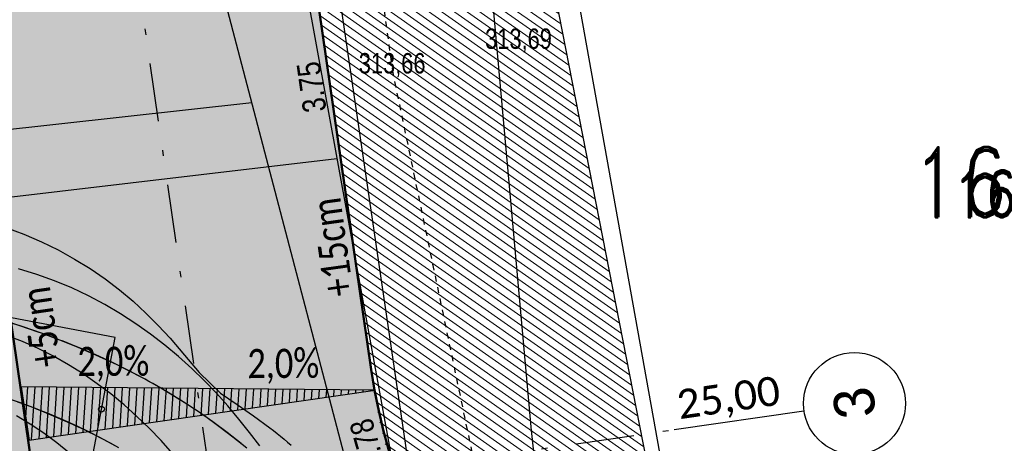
# Model space of a CAD drawing. Extents: x -783215 to -782699, y -1044860 to -1044498.
# Tile 28 of 60: x -783068 to -783051, y -1044713 to -1044706. Entities that reach past the tile are written whole.
import ezdxf
from ezdxf.enums import TextEntityAlignment as Align

# ---------------------------------------------------------------- set-up
doc = ezdxf.new("R2010")
doc.units = 0
doc.header["$MEASUREMENT"] = 0
doc.linetypes.add('HIDDEN', pattern=[0.375, 0.25, -0.125])
doc.linetypes.add('ČERCHOVANÁX2', pattern=[2, 1, -0.5, 0, -0.5])
doc.layers.get('0').update_dxf_attribs({"linetype": 'CONTINUOUS'})
for name, color, linetype in [('51_DRAHY_KOL_SITUACE', 21, 'CONTINUOUS'), ('51_OSY_NAPRAV_SITUACE', 51, 'CONTINUOUS'), ('51_VNEJSI_OBRYS_SITUACE', 4, 'CONTINUOUS'), ('51_VOZIDLO', 7, 'CONTINUOUS'), ('A-zeleň návrh', 84, 'CONTINUOUS'), ('A_PŘÍČNÉ ŘEZY', 6, 'CONTINUOUS'), ('A_výšky a sklony', 1, 'CONTINUOUS'), ('KN_POZEMKY 500', 140, 'CONTINUOUS'), ('KN_čísla parcel', 140, 'CONTINUOUS'), ('S_CETIN_METALIKA', 6, 'SDELSPOJO'), ('S_VODA', 150, 'VODVPITO'), ('STROMY návrh', 84, 'CONTINUOUS'), ('Z_hrany ploch', 7, 'CONTINUOUS'), ('Z_oploceni', 64, 'PLOTDRTL')]:
    doc.layers.add(name, color=color, linetype=linetype)
doc.layers.add('A-sklony', color=7, linetype='CONTINUOUS', true_color=0xfa052e)
for name, color, linetype, lineweight in [('K_OSA', 10, 'ČERCHOVANÁX2', 30), ('K_VOZOVKA', 242, 'CONTINUOUS', 50), ('KN_hranice pozemků', 140, 'CONTINUOUS', 30), ('popis obrubníků', 1, 'CONTINUOUS', 25), ('S_KAN', 32, 'KANVSVO', 30), ('Z_VÝŠKY', 7, 'CONTINUOUS', 9), ('šrafy-chodník pojízdný', 21, 'CONTINUOUS', 13), ('šrafy-živice', 9, 'CONTINUOUS', 13)]:
    doc.layers.add(name, color=color, linetype=linetype, lineweight=lineweight)
doc.layers.add('šrafy zeleň', color=7, linetype='CONTINUOUS', lineweight=13, true_color=0xdaf1b1)
doc.styles.add('Legend', font='calibri.ttf')
doc.styles.add('ROMAND', font='romand', dxfattribs={"height": 0.2})
doc.styles.add('Style-cs_Working', font='cs_Working.shx')
doc.styles.add('znacky', font='arial.ttf')
doc.linetypes.add('KANVSVO', pattern='A,7,-6.5,[9,civil.shx,S=1,R=0,X=0,Y=0],-6.5', length=20)
doc.linetypes.add('PLOTDRTL', pattern='A,5,[95,civil.shx,S=1,R=0,X=0,Y=0],5', length=10)
doc.linetypes.add('SDELSPOJO', pattern='A,7,-6,[31,civil.shx,S=1,R=0,X=0,Y=0],-6', length=19)
doc.linetypes.add('VODVPITO', pattern='A,7,-6.5,[2,civil.shx,S=1,R=0,X=0,Y=0],-6.5', length=20)

# ---------------------------------------------------------------- blocks, each defined once
blk = doc.blocks.new('strom_stávající')
at = {"layer": 'STROMY návrh', "transparency": 33554687}
blk.add_hatch(color=256, dxfattribs=at).paths.add_polyline_path([(-0.478, 0, 1), (0.478, 0, 1)])
for p, q in [((-0.882, 2.783), (-0.761, 2.986)), ((-0.344, 2.764), (-0.612, 2.976)), ((-0.293, 2.329), (-0.35, 3.029)), ((-0.293, 2.329), (0.116, 3.044)), ((-0.037, 2.793), (-0.067, 3.063)), ((0.116, 3.044), (-0.037, 2.793)), ((0.69, 2.743), (0.458, 2.998)), ((0.737, 2.307), (0.677, 2.988)), ((-1.205, 2.287), (-1.222, 2.791)), ((-1.205, 2.287), (-1.009, 2.892)), ((-0.899, 2.773), (-0.941, 2.89)), ((-0.756, 2.519), (-0.882, 2.783)), ((-0.756, 2.519), (-0.618, 2.94)), ((0.691, 2.852), (0.831, 2.881)), ((0.737, 2.307), (1.029, 2.859)), ((1.186, 2.545), (1.25, 2.768)), ((0.737, 2.307), (1.474, 2.65)), ((1.379, 1.829), (1.599, 2.593)), ((-1.205, 2.287), (-1.738, 2.452)), ((-0.872, 1.881), (-0.756, 2.519)), ((-0.538, 1.476), (-0.293, 2.329)), ((1.743, 2.046), (1.792, 2.451)), ((2.035, 2.215), (1.973, 2.338)), ((-1.821, 1.357), (-2.089, 2.202)), ((-0.538, 1.476), (-1.205, 2.287)), ((0.706, 1.487), (0.737, 2.307)), ((1.45, 1.877), (2.035, 2.215)), ((-2.192, 1.767), (-2.23, 2.018)), ((1.743, 2.046), (2.265, 2.048)), ((-1.942, 1.729), (-2.376, 1.844)), ((0.706, 1.487), (1.424, 1.862)), ((1.979, 0.917), (2.465, 1.753)), ((-2.285, 1.36), (-2.591, 1.567)), ((0.337, 0.501), (0.706, 1.487)), ((2.447, 1.381), (2.606, 1.608)), ((-2.285, 1.36), (-2.72, 1.331)), ((-1.821, 1.357), (-2.285, 1.36)), ((-1.416, 0.813), (-1.821, 1.357)), ((-0.414, 0.529), (-0.538, 1.476)), ((2.222, 1.335), (2.671, 1.428)), ((2.607, 1.002), (2.759, 1.159)), ((1.186, 0.742), (1.979, 0.917)), ((1.979, 0.917), (2.354, 0.709)), ((2.354, 0.709), (2.607, 1.002)), ((2.607, 1.002), (2.867, 0.953)), ((-2.492, 0.454), (-2.921, 0.764)), ((-1.416, 0.813), (-1.877, 0.446)), ((-0.414, 0.529), (-1.416, 0.813)), ((0.337, 0.501), (1.186, 0.742)), ((2.354, 0.709), (2.866, 0.792)), ((2.354, 0.709), (2.972, 0.492)), ((-2.671, 0.588), (-2.975, 0.463)), ((-2.492, 0.454), (-2.805, 0.15)), ((-1.877, 0.446), (-2.492, 0.454)), ((-1.877, 0.446), (-2.284, -0.174)), ((0, 0), (-0.414, 0.529)), ((0, 0), (0.337, 0.501)), ((-2.927, 0.284), (-3.052, 0.352)), ((-2.687, 0.285), (-2.927, 0.284)), ((-2.882, -0.017), (-3.073, 0.012)), ((-2.805, 0.15), (-3.057, 0.169)), ((-2.805, 0.15), (-3.018, -0.338)), ((-2.165, 0.059), (-2.717, 0.081)), ((0, 0), (-0.449, -1.171)), ((-0.074, -0.016), (-0.08, 0.02)), ((-0.027, 0.122), (-0.011, 0.127)), ((-0.011, 0.127), (0.004, 0.124)), ((0, 0), (0.29, -0.354)), ((0.098, -0.001), (0.094, 0.024)), ((-2.284, -0.174), (-2.999, -0.521)), ((-2.284, -0.174), (-2.811, -0.891)), ((-0.083, -0.065), (-0.074, -0.016)), ((0.013, -0.127), (0.026, -0.129)), ((0.026, -0.129), (0.033, -0.116)), ((0.089, -0.034), (0.095, -0.017)), ((0.095, -0.017), (0.098, -0.001)), ((0.29, -0.354), (0.439, -0.746)), ((-2.626, -0.608), (-2.969, -0.592)), ((0.439, -0.746), (0.391, -1.686)), ((0.439, -0.746), (1.309, -1.293)), ((2.506, -1.16), (2.935, -0.808)), ((-0.449, -1.171), (-1.322, -1.569)), ((-0.449, -1.171), (-0.412, -2.237)), ((2.099, -1.289), (2.671, -1.12)), ((2.671, -1.12), (2.872, -1.093)), ((-1.322, -1.569), (-2.666, -1.471)), ((1.309, -1.293), (2.326, -1.864)), ((1.483, -1.376), (2.099, -1.289)), ((1.516, -1.382), (1.602, -2.048)), ((2.099, -1.289), (2.528, -1.373)), ((2.099, -1.289), (2.269, -1.704)), ((2.528, -1.373), (2.74, -1.348)), ((2.528, -1.373), (2.666, -1.46)), ((2.528, -1.373), (2.578, -1.58)), ((-1.994, -1.52), (-2.442, -1.761)), ((-1.322, -1.569), (-1.902, -1.946)), ((-1.322, -1.569), (-1.563, -2.32)), ((0.391, -1.686), (0.233, -2.268)), ((0.391, -1.686), (0.707, -2.055)), ((1.951, -1.653), (2.116, -2.156)), ((2.269, -1.704), (2.43, -1.87)), ((2.269, -1.704), (2.471, -1.753)), ((-1.902, -1.946), (-2.232, -2.058)), ((-1.902, -1.946), (-2.064, -2.254)), ((0.707, -2.055), (0.666, -2.939)), ((0.707, -2.055), (0.901, -2.539)), ((0.707, -2.055), (1.436, -2.146)), ((1.592, -2.04), (1.667, -2.443)), ((1.602, -2.048), (2.006, -2.138)), ((2.066, -1.989), (2.228, -2.013)), ((-1.563, -2.32), (-1.767, -2.44)), ((-1.563, -2.32), (-1.498, -2.661)), ((-0.412, -2.237), (-0.842, -2.93)), ((-0.412, -2.237), (-0.203, -3.008)), ((0.233, -2.268), (0.281, -2.721)), ((1.505, -2.321), (1.434, -2.69)), ((1.436, -2.146), (1.932, -2.325)), ((1.436, -2.146), (1.624, -2.516)), ((-0.627, -2.584), (-1.105, -2.824)), ((-0.885, -2.721), (-0.899, -2.915)), ((-0.627, -2.584), (-0.552, -3.012)), ((-0.308, -2.622), (0.175, -3.036)), ((0.281, -2.721), (0.177, -3.027)), ((0.281, -2.721), (0.499, -2.971)), ((0.281, -2.721), (0.298, -2.998)), ((0.901, -2.539), (0.882, -2.896)), ((0.901, -2.539), (1.306, -2.705)), ((1.109, -2.653), (1.049, -2.853)), ((-0.286, -2.836), (-0.416, -3))]:
    blk.add_line(p, q, dxfattribs=at)
for centre, radius in [((-0.009, 0.011), 3.01), ((0, 0), 0.478)]:
    blk.add_circle(centre, radius, dxfattribs=at)
blk = doc.blocks.new('AeccTickCircle')
at = {"color": 0, "linetype": 'ByBlock', "lineweight": -2}
blk.add_circle((0, 0), 0.5, dxfattribs=at)

msp = doc.modelspace()

# ---------------------------------------------------------------- hatches: boundary and pattern name
at = {"layer": '51_VOZIDLO', "linetype": 'ByBlock', "true_color": 0x2f8dd0, "transparency": 33554560}
h = msp.add_hatch(color=142, dxfattribs=at)
h.dxf.hatch_style = 2
h.paths.add_polyline_path([(-783076.929, -1044712.098), (-783067.2, -1044713.929), (-783066.737, -1044711.472), (-783076.467, -1044709.642)])
at = {"layer": 'A-sklony'}
h = msp.add_hatch(dxfattribs=at)
h.set_pattern_fill('ANSI31', color=256, angle=581.3107)
h.set_pattern_definition([(266.310689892, (-441509.41768, -2301198.53519), (0.124740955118, -0.008043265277), [])])
h.paths.add_polyline_path([(-783067.669, -1044713.156), (-783062.273, -1044712.378), (-783068.345, -1044712.317), (-783068.211, -1044713.234)])
at = {"layer": 'A-zeleň návrh', "linetype": 'ByBlock', "ltscale": 2500}
h = msp.add_hatch(dxfattribs=at)
h.set_pattern_fill('ANSI37', color=256, scale=2, angle=30)
h.set_pattern_definition([(75, (0, 0), (-0.24148145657, 0.064704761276), []), (165, (0, 0), (-0.064704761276, -0.24148145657), [])])
edge = h.paths.add_edge_path()
edge.add_line((-783071.281, -1044712.358), (-783073.843, -1044712.639))
edge.add_line((-783073.843, -1044712.639), (-783073.396, -1044715.918))
edge.add_line((-783073.396, -1044715.918), (-783073.214, -1044715.902))
edge.add_arc((-783073.008, -1044718.394), 2.5, -82.4187, 94.7205, ccw=False)
edge.add_line((-783072.678, -1044720.872), (-783072.116, -1044724.753))
edge.add_line((-783072.116, -1044724.753), (-783069.277, -1044721.725))
edge.add_arc((-783073.655, -1044717.621), 6, 316.8471, 365.7031)
edge.add_line((-783067.684, -1044717.025), (-783067.985, -1044714.91))
edge.add_arc((-783070.97, -1044715.361), 3.019, 8.5972, 95.9057)
at = {"layer": 'šrafy zeleň', "linetype": 'ByBlock', "ltscale": 2500}
h = msp.add_hatch(dxfattribs=at)
h.set_pattern_fill('ANSI31', color=256, angle=100)
h.set_pattern_definition([(145, (0, 0), (-0.071697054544, -0.102394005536), [])])
edge = h.paths.add_edge_path()
edge.add_line((-783063.031, -1044704.639), (-783063.395, -1044704.74))
edge.add_line((-783063.395, -1044704.74), (-783062.312, -1044712.219))
edge.add_arc((-783054.833, -1044711.31), 7.533, 186.9327, 207.0515)
edge.add_line((-783061.543, -1044714.736), (-783063.031, -1044704.639))
edge = h.paths.add_edge_path()
edge.add_line((-783061.962, -1044706.945), (-783062.29, -1044704.595))
edge.add_line((-783062.29, -1044704.595), (-783062.041, -1044704.365))
edge.add_line((-783062.041, -1044704.365), (-783063.031, -1044704.639))
edge.add_line((-783063.031, -1044704.639), (-783061.543, -1044714.736))
edge.add_arc((-783052.444, -1044710.587), 10, 204.5093, 224.0179)
edge.add_line((-783059.635, -1044717.536), (-783060.565, -1044713.644))
edge.add_line((-783060.565, -1044713.644), (-783061.962, -1044706.945))
h.paths.add_polyline_path([(-783059.47, -1044704.15), (-783061.605, -1044704.245), (-783062.041, -1044704.365), (-783062.29, -1044704.595), (-783061.962, -1044706.945), (-783060.565, -1044713.644), (-783057.429, -1044714.552), (-783057.62, -1044713.57)])
edge = h.paths.add_edge_path()
edge.add_line((-783057.429, -1044714.552), (-783060.565, -1044713.644))
edge.add_line((-783060.565, -1044713.644), (-783059.635, -1044717.536))
edge.add_arc((-783052.444, -1044710.587), 10, 224.0179, 232.4799)
edge.add_arc((-783052.308, -1044710.368), 10.257, 232.6255, 255.2357)
edge.add_line((-783054.922, -1044720.286), (-783055.596, -1044718.677))
edge.add_line((-783055.596, -1044718.677), (-783056.475, -1044718.556))
edge.add_line((-783056.475, -1044718.556), (-783056.535, -1044718.219))
edge.add_line((-783056.535, -1044718.219), (-783056.72, -1044718.19))
edge.add_line((-783056.72, -1044718.19), (-783057.429, -1044714.552))
h.paths.add_polyline_path([(-783059.508, -1044703.992), (-783060.727, -1044704.002), (-783061.605, -1044704.245), (-783059.47, -1044704.15)])
at = {"layer": 'šrafy-chodník pojízdný', "ltscale": 0.2, "transparency": 33554687}
h = msp.add_hatch(color=256, dxfattribs=at)
h.dxf.hatch_style = 1
h.paths.add_polyline_path([(-783068.921, -1044708.444), (-783074.373, -1044709.176), (-783087.49, -1044710.616, -0.041703), (-783093.858, -1044710.781), (-783096.021, -1044710.656, -0.408177), (-783097.905, -1044708.586), (-783102.077, -1044708.285, -0.415551), (-783104.194, -1044710.186), (-783107.189, -1044710.014), (-783107.39, -1044713.508), (-783094.059, -1044714.275, 0.041703), (-783087.109, -1044714.095), (-783071.281, -1044712.358, -0.404129), (-783067.985, -1044714.91)])
at = {"layer": 'šrafy-živice', "ltscale": 0.2}
h = msp.add_hatch(color=256, dxfattribs=at)
h.dxf.hatch_style = 1
edge = h.paths.add_edge_path()
edge.add_line((-783070.118, -1044674.252), (-783086.415, -1044653.592))
edge.add_line((-783086.415, -1044653.592), (-783087.947, -1044651.65))
edge.add_arc((-783084.721, -1044649.139), 4.088, 143.0091, 217.8897, ccw=False)
edge.add_line((-783087.986, -1044646.68), (-783088.419, -1044646.43))
edge.add_arc((-783084.72, -1044649.142), 4.587, 143.751, 217.8935)
edge.add_line((-783088.34, -1044651.96), (-783086.808, -1044653.901))
edge.add_line((-783086.808, -1044653.901), (-783091.961, -1044657.963))
edge.add_line((-783091.961, -1044657.963), (-783096.428, -1044653.152))
edge.add_arc((-783098.993, -1044655.533), 3.5, 42.8727, 67.4806)
edge.add_line((-783097.652, -1044652.3), (-783098.029, -1044652.144))
edge.add_line((-783098.029, -1044652.144), (-783098.201, -1044652.588))
edge.add_line((-783098.201, -1044652.588), (-783098.209, -1044652.611))
edge.add_line((-783098.209, -1044652.611), (-783097.844, -1044652.762))
edge.add_arc((-783098.993, -1044655.533), 3, 12.7821, 67.4806, ccw=False)
edge.add_line((-783096.067, -1044654.87), (-783091.192, -1044676.357))
edge.add_arc((-783093.143, -1044676.799), 2, -83.6199, 12.7821, ccw=False)
edge.add_line((-783092.92, -1044678.787), (-783093.417, -1044678.843))
edge.add_line((-783093.417, -1044678.843), (-783092.973, -1044682.818))
edge.add_line((-783092.973, -1044682.818), (-783075.843, -1044680.902))
edge.add_arc((-783075.51, -1044683.884), 3, 8.2414, 96.3801, ccw=False)
edge.add_line((-783072.541, -1044683.454), (-783067.717, -1044716.761))
edge.add_arc((-783073.655, -1044717.621), 6, -43.1529, 8.2414, ccw=False)
edge.add_line((-783069.277, -1044721.725), (-783072.712, -1044725.388))
edge.add_arc((-783063.958, -1044733.596), 12, 136.8471, 187.7607)
edge.add_line((-783075.848, -1044735.216), (-783075.652, -1044736.654))
edge.add_line((-783075.652, -1044736.654), (-783070.963, -1044736.015))
edge.add_line((-783070.963, -1044736.015), (-783071.022, -1044735.567))
edge.add_arc((-783065.073, -1044734.785), 6, 136.8471, 187.4869, ccw=False)
edge.add_line((-783069.45, -1044730.682), (-783065.484, -1044726.452))
edge.add_arc((-783061.107, -1044730.556), 6, 82.6908, 136.847, ccw=False)
edge.add_line((-783060.344, -1044724.604), (-783055.547, -1044725.213))
edge.add_line((-783055.547, -1044725.213), (-783054.922, -1044720.286))
edge.add_arc((-783052.411, -1044710.567), 10.038, 189.47, 255.5127, ccw=False)
edge.add_line((-783062.312, -1044712.219), (-783066.638, -1044682.347))
edge.add_arc((-783083.463, -1044684.784), 17, 8.2414, 38.2827)
edge = h.paths.add_edge_path(flags=16)
edge.add_line((-783087.592, -1044671.888), (-783089.061, -1044665.413))
edge.add_arc((-783088.085, -1044665.192), 1, 38.2452, 192.7821, ccw=False)
edge.add_line((-783087.3, -1044664.573), (-783083.19, -1044669.787))
edge.add_arc((-783085.154, -1044671.335), 2.5, -167.2179, 38.2452, ccw=False)

# ---------------------------------------------------------------- linework, layer by layer
at = {"layer": '51_DRAHY_KOL_SITUACE', "linetype": 'ByBlock'}
for p, q in [((-783068.078, -1044710.39), (-783068.396, -1044710.297)), ((-783067.775, -1044710.499), (-783068.078, -1044710.39)), ((-783067.479, -1044710.622), (-783067.775, -1044710.499)), ((-783067.191, -1044710.758), (-783067.479, -1044710.622)), ((-783066.912, -1044710.907), (-783067.191, -1044710.758)), ((-783066.641, -1044711.067), (-783066.912, -1044710.907)), ((-783066.379, -1044711.237), (-783066.641, -1044711.067)), ((-783068.37, -1044711.272), (-783068.69, -1044711.171)), ((-783068.312, -1044711.291), (-783068.631, -1044711.189)), ((-783068.053, -1044711.38), (-783068.37, -1044711.272)), ((-783066.126, -1044711.416), (-783066.379, -1044711.237)), ((-783067.996, -1044711.401), (-783068.312, -1044711.291)), ((-783067.982, -1044711.406), (-783068.053, -1044711.38)), ((-783067.682, -1044711.518), (-783067.996, -1044711.401)), ((-783067.911, -1044711.431), (-783067.982, -1044711.406)), ((-783067.84, -1044711.458), (-783067.911, -1044711.431)), ((-783065.882, -1044711.604), (-783066.126, -1044711.416)), ((-783067.769, -1044711.484), (-783067.84, -1044711.458)), ((-783067.699, -1044711.511), (-783067.769, -1044711.484)), ((-783067.628, -1044711.538), (-783067.699, -1044711.511)), ((-783067.372, -1044711.643), (-783067.682, -1044711.518)), ((-783067.558, -1044711.565), (-783067.628, -1044711.538)), ((-783067.488, -1044711.593), (-783067.558, -1044711.565)), ((-783067.419, -1044711.621), (-783067.488, -1044711.593)), ((-783065.647, -1044711.8), (-783065.882, -1044711.604)), ((-783067.349, -1044711.649), (-783067.419, -1044711.621)), ((-783067.064, -1044711.775), (-783067.372, -1044711.643)), ((-783067.068, -1044711.77), (-783067.349, -1044711.649)), ((-783066.79, -1044711.898), (-783067.068, -1044711.77)), ((-783066.76, -1044711.915), (-783067.064, -1044711.775)), ((-783066.515, -1044712.033), (-783066.79, -1044711.898)), ((-783066.691, -1044711.948), (-783066.76, -1044711.915)), ((-783066.623, -1044711.981), (-783066.691, -1044711.948)), ((-783065.421, -1044712.003), (-783065.647, -1044711.8)), ((-783066.556, -1044712.014), (-783066.623, -1044711.981)), ((-783066.488, -1044712.048), (-783066.556, -1044712.014)), ((-783066.244, -1044712.176), (-783066.515, -1044712.033)), ((-783066.421, -1044712.083), (-783066.488, -1044712.048)), ((-783066.354, -1044712.118), (-783066.421, -1044712.083)), ((-783066.288, -1044712.153), (-783066.354, -1044712.118)), ((-783065.205, -1044712.213), (-783065.421, -1044712.003)), ((-783066.222, -1044712.189), (-783066.288, -1044712.153)), ((-783065.977, -1044712.326), (-783066.244, -1044712.176)), ((-783066.156, -1044712.225), (-783066.222, -1044712.189)), ((-783066.09, -1044712.262), (-783066.156, -1044712.225)), ((-783065.826, -1044712.416), (-783066.09, -1044712.262)), ((-783064.997, -1044712.428), (-783065.205, -1044712.213)), ((-783065.714, -1044712.484), (-783065.977, -1044712.326)), ((-783065.565, -1044712.577), (-783065.826, -1044712.416)), ((-783064.799, -1044712.648), (-783064.997, -1044712.428)), ((-783065.456, -1044712.648), (-783065.714, -1044712.484)), ((-783065.31, -1044712.745), (-783065.565, -1044712.577)), ((-783065.202, -1044712.819), (-783065.456, -1044712.648)), ((-783065.058, -1044712.921), (-783065.31, -1044712.745)), ((-783064.609, -1044712.872), (-783064.799, -1044712.648)), ((-783068.192, -1044712.957), (-783068.429, -1044712.814)), ((-783067.961, -1044713.113), (-783068.192, -1044712.957)), ((-783064.953, -1044712.997), (-783065.202, -1044712.819)), ((-783064.812, -1044713.102), (-783065.058, -1044712.921)), ((-783064.427, -1044713.1), (-783064.609, -1044712.872)), ((-783067.736, -1044713.281), (-783067.961, -1044713.113)), ((-783064.713, -1044713.18), (-783064.953, -1044712.997)), ((-783064.57, -1044713.291), (-783064.812, -1044713.102)), ((-783064.253, -1044713.331), (-783064.427, -1044713.1)), ((-783067.517, -1044713.459), (-783067.736, -1044713.281)), ((-783064.477, -1044713.37), (-783064.713, -1044713.18))]:
    msp.add_line(p, q, dxfattribs=at)
at = {"layer": '51_OSY_NAPRAV_SITUACE', "linetype": 'ByBlock'}
for p, q in [((-783068.323, -1044711.544), (-783068.598, -1044711.44)), ((-783068.054, -1044711.663), (-783068.323, -1044711.544)), ((-783067.791, -1044711.795), (-783068.054, -1044711.663)), ((-783067.535, -1044711.94), (-783067.791, -1044711.795)), ((-783067.286, -1044712.097), (-783067.535, -1044711.94)), ((-783067.044, -1044712.265), (-783067.286, -1044712.097)), ((-783066.809, -1044712.442), (-783067.044, -1044712.265)), ((-783066.582, -1044712.63), (-783066.809, -1044712.442)), ((-783068.36, -1044712.596), (-783068.648, -1044712.495)), ((-783068.337, -1044712.604), (-783068.402, -1044712.581)), ((-783068.075, -1044712.705), (-783068.36, -1044712.596)), ((-783068.273, -1044712.628), (-783068.337, -1044712.604)), ((-783068.21, -1044712.652), (-783068.273, -1044712.628)), ((-783068.146, -1044712.676), (-783068.21, -1044712.652)), ((-783068.083, -1044712.7), (-783068.146, -1044712.676)), ((-783068.02, -1044712.724), (-783068.083, -1044712.7)), ((-783067.793, -1044712.82), (-783068.075, -1044712.705)), ((-783067.958, -1044712.749), (-783068.02, -1044712.724)), ((-783067.896, -1044712.773), (-783067.958, -1044712.749)), ((-783067.645, -1044712.879), (-783067.896, -1044712.773)), ((-783066.363, -1044712.826), (-783066.582, -1044712.63)), ((-783067.514, -1044712.942), (-783067.793, -1044712.82)), ((-783067.396, -1044712.991), (-783067.645, -1044712.879)), ((-783067.237, -1044713.07), (-783067.514, -1044712.942)), ((-783066.151, -1044713.03), (-783066.363, -1044712.826)), ((-783067.151, -1044713.11), (-783067.396, -1044712.991)), ((-783067.176, -1044713.1), (-783067.237, -1044713.07)), ((-783067.114, -1044713.131), (-783067.176, -1044713.1)), ((-783066.909, -1044713.235), (-783067.151, -1044713.11)), ((-783067.053, -1044713.161), (-783067.114, -1044713.131)), ((-783065.946, -1044713.242), (-783066.151, -1044713.03)), ((-783066.992, -1044713.192), (-783067.053, -1044713.161)), ((-783066.932, -1044713.224), (-783066.992, -1044713.192)), ((-783066.872, -1044713.255), (-783066.932, -1044713.224)), ((-783066.67, -1044713.367), (-783066.909, -1044713.235)), ((-783066.813, -1044713.288), (-783066.872, -1044713.255)), ((-783066.754, -1044713.32), (-783066.813, -1044713.288)), ((-783065.749, -1044713.46), (-783065.946, -1044713.242))]:
    msp.add_line(p, q, dxfattribs=at)
at = {"layer": '51_VNEJSI_OBRYS_SITUACE', "linetype": 'ByBlock'}
for p, q in [((-783068.608, -1044709.589), (-783068.299, -1044709.703)), ((-783068.299, -1044709.703), (-783067.999, -1044709.831)), ((-783067.999, -1044709.831), (-783067.71, -1044709.972)), ((-783067.71, -1044709.972), (-783067.432, -1044710.127)), ((-783067.432, -1044710.127), (-783067.164, -1044710.292)), ((-783067.164, -1044710.292), (-783066.908, -1044710.469)), ((-783066.908, -1044710.469), (-783066.662, -1044710.656)), ((-783066.662, -1044710.656), (-783066.428, -1044710.851)), ((-783066.428, -1044710.851), (-783066.206, -1044711.055)), ((-783066.206, -1044711.055), (-783065.994, -1044711.267)), ((-783065.994, -1044711.267), (-783065.793, -1044711.485)), ((-783065.793, -1044711.485), (-783065.542, -1044711.779)), ((-783065.542, -1044711.779), (-783065.291, -1044712.072)), ((-783065.291, -1044712.072), (-783064.929, -1044712.43)), ((-783064.929, -1044712.43), (-783064.641, -1044712.621)), ((-783064.641, -1044712.621), (-783064.358, -1044712.819)), ((-783064.358, -1044712.819), (-783064.08, -1044713.023)), ((-783064.08, -1044713.023), (-783064.018, -1044713.071)), ((-783064.018, -1044713.071), (-783063.956, -1044713.119)), ((-783063.956, -1044713.119), (-783063.895, -1044713.168)), ((-783063.895, -1044713.168), (-783063.834, -1044713.218)), ((-783063.834, -1044713.218), (-783063.774, -1044713.268)), ((-783063.774, -1044713.268), (-783063.715, -1044713.319))]:
    msp.add_line(p, q, dxfattribs=at)
at = {"layer": '51_VOZIDLO', "color": 7, "linetype": 'ByBlock', "true_color": 0x000000}
for p, q in [((-783066.737, -1044711.472), (-783076.467, -1044709.642)), ((-783067.2, -1044713.929), (-783066.737, -1044711.472))]:
    msp.add_line(p, q, dxfattribs=at)
msp.add_circle((-783066.969, -1044712.701), 0.05, dxfattribs=at)
at = {"layer": 'A-sklony'}
msp.add_lwpolyline([(-783067.669, -1044713.156), (-783062.273, -1044712.378), (-783068.345, -1044712.317), (-783068.211, -1044713.234)], close=True, dxfattribs=at)
at = {"layer": 'A_PŘÍČNÉ ŘEZY', "linetype": 'Continuous'}
msp.add_line((-783057.139, -1044713.052), (-783054.912, -1044712.729), dxfattribs=at)
at = {"layer": 'A_PŘÍČNÉ ŘEZY', "linetype": 'ČERCHOVANÁX2'}
msp.add_lwpolyline([(-783073.963, -1044715.489), (-783065.056, -1044714.198), (-783057.139, -1044713.052)], dxfattribs=at)
at = {"layer": 'K_OSA', "flags": 128}
msp.add_lwpolyline([(-783073.307, -1044736.335), (-783073.434, -1044735.407, -0.225881), (-783071.082, -1044728.036), (-783067.089, -1044723.777, 0.162779), (-783064.707, -1044718.589, 0.062969), (-783064.748, -1044716.331), (-783069.607, -1044682.778, 0.131692), (-783072.468, -1044676.118), (-783088.771, -1044655.449)], format="xyb", dxfattribs=at)
at = {"layer": 'K_VOZOVKA', "transparency": 33554687}
for points in [[(-783087.986, -1044646.68), (-783088.27, -1044647.172, 0.307074), (-783087.947, -1044651.65), (-783070.112, -1044674.26, -0.131692), (-783066.638, -1044682.347), (-783062.341, -1044712.021, 0.290701), (-783055.354, -1044720.154), (-783054.922, -1044720.286)], [(-783075.652, -1044736.654), (-783075.848, -1044735.216, -0.225881), (-783072.712, -1044725.388), (-783069.277, -1044721.725, 0.228086), (-783067.717, -1044716.761), (-783072.541, -1044683.454, 0.404731), (-783075.843, -1044680.902), (-783092.973, -1044682.818)]]:
    msp.add_lwpolyline(points, format="xyb", dxfattribs=at)
at = {"layer": 'K_VOZOVKA', "ltscale": 0.2}
msp.add_lwpolyline([(-783102.077, -1044708.285), (-783102.077, -1044708.285, -0.415551), (-783104.194, -1044710.186), (-783107.189, -1044710.014), (-783107.39, -1044713.508), (-783094.059, -1044714.275, 0.041703), (-783087.109, -1044714.095), (-783071.281, -1044712.358, -0.404129), (-783067.985, -1044714.91), (-783067.717, -1044716.761)], format="xyb", dxfattribs=at)
at = {"layer": 'KN_hranice pozemků', "linetype": 'Continuous'}
for p, q in [((-783059.47, -1044704.15), (-783057.62, -1044713.57)), ((-783063.08, -1044704.31), (-783060.19, -1044723.91))]:
    msp.add_line(p, q, dxfattribs=at).dxf.unprotected_set("ltscale", 0)
at = {"layer": 'S_CETIN_METALIKA', "ltscale": 0.2, "flags": 128}
msp.add_lwpolyline([(-783059.13, -1044717.27), (-783059.59, -1044713.07), (-783060.7, -1044700.74)], dxfattribs=at)
at = {"layer": 'S_KAN', "ltscale": 0.2}
for points in [[(-783071.164, -1044730.209), (-783060.205, -1044723.369), (-783066.679, -1044698.725), (-783073.853, -1044675.448)], [(-783103.262, -1044711.735), (-783064.388, -1044707.444)]]:
    msp.add_lwpolyline(points, dxfattribs=at)
at = {"layer": 'S_VODA', "ltscale": 0.2}
for points in [[(-783082.142, -1044645.603), (-783070.479, -1044681.496), (-783064.019, -1044702.437), (-783060.335, -1044722.634), (-783029.968, -1044726.588)], [(-783062.929, -1044708.411), (-783099.462, -1044712.711), (-783099.184, -1044715.961)]]:
    msp.add_lwpolyline(points, dxfattribs=at)
at = {"layer": 'Z_hrany ploch', "linetype": 'HIDDEN'}
for p, q in [((-783061.962, -1044706.945), (-783062.29, -1044704.595)), ((-783060.565, -1044713.644), (-783061.962, -1044706.945))]:
    msp.add_line(p, q, dxfattribs=at).dxf.unprotected_set("ltscale", 0)
at = {"layer": 'Z_oploceni', "linetype": 'PLOTDRTL', "ltscale": 0.2}
msp.add_line((-783059.044, -1044704.228), (-783056.475, -1044718.556), dxfattribs=at)

# ---------------------------------------------------------------- block references
at = {"layer": 'A_PŘÍČNÉ ŘEZY', "linetype": 'Continuous', "xscale": 1.75, "yscale": 1.75, "zscale": 1.75, "rotation": 8.241362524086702}
msp.add_blockref('AeccTickCircle', (-783054.046, -1044712.604), dxfattribs=at)
at = {"layer": 'STROMY návrh', "transparency": 33554687, "xscale": 0.8, "yscale": 0.8, "zscale": 0.8}
msp.add_blockref('strom_stávající', (-783070.685, -1044714.63, 236.54), dxfattribs=at)

# ---------------------------------------------------------------- texts
at = {"layer": 'A-sklony', "lineweight": 30, "style": 'Legend', "width": 0.8}
for p in [(-783067.38, -1044712.135), (-783064.463, -1044712.171)]:
    msp.add_attdef('2,0%', p, '2,5%', height=0.5, rotation=0.3687, dxfattribs=at)
at = {"layer": 'A_PŘÍČNÉ ŘEZY', "linetype": 'Continuous', "style": 'Legend'}
for s, insert, char_height, attachment_point, rotation in [('{\\C256;25,00}', (-783056.158, -1044712.847), 0.5, 8, 8.2414), ('{\\C256;3}', (-783054.046, -1044712.604), 0.7, 5, 98.2414)]:
    msp.add_mtext(s, dxfattribs=dict(at, insert=insert, char_height=char_height, attachment_point=attachment_point, rotation=rotation))
at = {"layer": 'A_výšky a sklony', "color": 5, "style": 'znacky', "width": 0.8}
for s, rotation, p in [('3.75', 98.1173, (-783063.106, -1044707.581)), ('3.78', 105.9972, (-783062.097, -1044713.667))]:
    msp.add_text(s, height=0.4, rotation=rotation, dxfattribs=at).set_placement(p)
at = {"layer": 'KN_POZEMKY 500', "linetype": 'Continuous', "style": 'ROMAND', "width": 0.8}
msp.add_text('166/2', height=1.2, dxfattribs=at).set_placement((-783050.94, -1044709.41), align=Align.CENTER)
at = {"layer": 'KN_čísla parcel', "linetype": 'Continuous', "style": 'ROMAND', "width": 0.8}
msp.add_text('166/2', height=0.8, dxfattribs=at).set_placement((-783050.94, -1044709.41), align=Align.CENTER)
at = {"layer": 'popis obrubníků', "style": 'Legend', "width": 0.8}
for s, rotation, p in [('+15cm', 97.8878, (-783062.639, -1044710.734)), ('+5cm', 98.1946, (-783067.661, -1044711.946))]:
    msp.add_text(s, height=0.5, rotation=rotation, dxfattribs=at).set_placement(p)
at = {"layer": 'Z_VÝŠKY', "linetype": 'Continuous', "style": 'Style-cs_Working', "width": 0.8}
for s, p in [('313,69', (-783060.384, -1044706.523)), ('313,66', (-783062.553, -1044706.945))]:
    msp.add_text(s, height=0.35, dxfattribs=at).set_placement(p)

doc.saveas('drawing.dxf')
